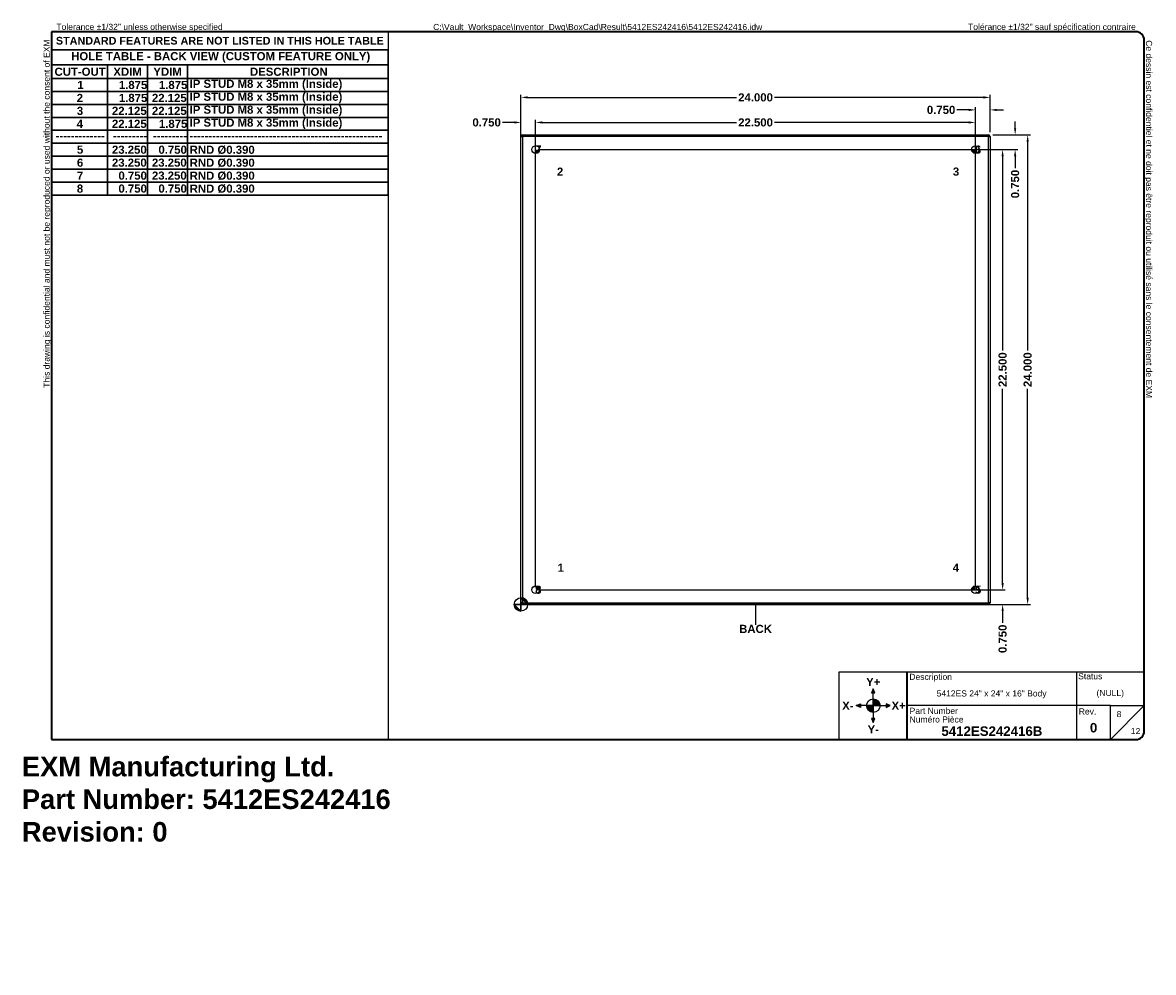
# Model space of a CAD drawing. Header units: inches. Extents: x 0 to 57.9, y -11 to 37.5.
import ezdxf

# ---------------------------------------------------------------- set-up
doc = ezdxf.new("R2010")
doc.units = ezdxf.units.IN
doc.header["$LTSCALE"] = 3.466667
doc.header["$MEASUREMENT"] = 0
doc.layers.get('0').update_dxf_attribs({"lineweight": 25})
for name, color, linetype, lineweight in [('Dimensions(ANSI)', 7, 'Continuous', 25), ('Sketch Geometry(ANSI)', 7, 'Continuous', 25), ('Symbols(ANSI)', 7, 'Continuous', 25), ('Visible Edges(ANSI)', 7, 'Continuous', 25), ('Visible Tangent Edges(ANSI)', 7, 'Continuous', 25)]:
    doc.layers.add(name, color=color, linetype=linetype, lineweight=lineweight)
doc.layers.add('Hatch', color=179, linetype='Continuous', lineweight=9, true_color=0x1e1e47)
doc.styles.add('Current-ANSI', font='arial.ttf')
doc.styles.add('Dimension-ANSI', font='arialbd.ttf')
doc.styles.get("Standard").update_dxf_attribs({"font": 'arialbd.ttf'})
doc.styles.add('Text Style44', font='arialbd.ttf')
doc.dimstyles.new('INCH-ANSI', dxfattribs={"dimscale": 3.466667, "dimtxt": 0.12, "dimasz": 0.098425, "dimexe": 0.04, "dimexo": 0.04, "dimgap": 0.031496, "dimtad": 0, "dimtih": 1, "dimtoh": 1, "dimdec": 3, "dimrnd": 1e-08, "dimzin": 0, "dimdsep": 46, "dimtxsty": 'Dimension-ANSI', "dimcen": 0.09, "dimdle": 0.312, "dimclrd": 179, "dimclre": 179, "dimclrt": 7, "dimadec": 1, "dimazin": 0, "dimtfac": 1, "dimtdec": 3, "dimtofl": 0, "dimtmove": 0, "dimatfit": 3, "dimfxl": 1, "dimtolj": 1, "dimtzin": 4, "dimlwd": 25, "dimlwe": 25, "dimarcsym": 0})
doc.dimstyles.new('INCH-ANSI-VERTICAL', dxfattribs={"dimscale": 3.466667, "dimtxt": 0.12, "dimasz": 0.098425, "dimexe": 0.04, "dimexo": 0.04, "dimgap": 0.031496, "dimtad": 0, "dimtih": 1, "dimtoh": 1, "dimdec": 3, "dimrnd": 1e-08, "dimzin": 0, "dimdsep": 46, "dimtxsty": 'Dimension-ANSI', "dimcen": 0.09, "dimdle": 0.312, "dimclrd": 179, "dimclre": 179, "dimclrt": 7, "dimadec": 1, "dimazin": 0, "dimtfac": 1, "dimtdec": 3, "dimtofl": 0, "dimtmove": 0, "dimatfit": 3, "dimfxl": 1, "dimtolj": 1, "dimtzin": 4, "dimlwd": 25, "dimlwe": 25, "dimarcsym": 0})

# ---------------------------------------------------------------- blocks, each defined once
blk = doc.blocks.new('Borders EXM - B (Inch) - B')
at = {"layer": 'Sketch Geometry(ANSI)', "linetype": 'Continuous', "lineweight": 35}
for p, q in [((16.438, 10.692), (0.437, 10.692)), ((0.437, 10.692), (0.437, 0.255)), ((16.562, 0.38), (16.562, 10.567)), ((0.437, 0.255), (16.438, 0.255))]:
    blk.add_line(p, q, dxfattribs=at)
at = {"layer": 'Sketch Geometry(ANSI)'}
for p, q in [((5.406, 10.692), (5.406, 0.255)), ((0.437, 10.428), (5.406, 10.428))]:
    blk.add_line(p, q, dxfattribs=at)
at = {"layer": 'Sketch Geometry(ANSI)', "linetype": 'Continuous', "lineweight": 35}
for centre, start, end in [((16.438, 10.567), 0, 90), ((16.438, 0.38), 270, 0)]:
    blk.add_arc(centre, 0.125, start, end, dxfattribs=at)
at = {"layer": 'Symbols(ANSI)', "color": 7, "char_height": 0.09, "attachment_point": 7, "style": 'Current-ANSI'}
for s, insert, rotation in [('This drawing is confidential and must not be reproduced or used without the consent of EXM', (0.437, 5.442), 90), ('Ce dessin est confidentiel et ne doit pas être reproduit ou utilisé sans le consentement de EXM', (16.562, 10.567), 270)]:
    blk.add_mtext(s, dxfattribs=dict(at, insert=insert, rotation=rotation))
for s, insert in [('Tolerance ±1/32" unless otherwise specified', (0.509, 10.692)), ('Tolérance ±1/32" sauf spécification contraire', (13.963, 10.692))]:
    blk.add_mtext(s, dxfattribs=dict(at, insert=insert))
at = {"layer": 'Symbols(ANSI)', "color": 7, "insert": (2.921, 10.559), "char_height": 0.114, "width": 4.96908, "attachment_point": 5, "style": 'Dimension-ANSI'}
blk.add_mtext('\\fArial|b1|i0;{\\H0.1140;STANDARD FEATURES ARE NOT LISTED IN THIS HOLE TABLE}', dxfattribs=at)
at = {"layer": 'Symbols(ANSI)', "color": 7, "style": 'Current-ANSI'}
blk.add_attdef('FILENAME_AND_PATH_001', (6.069, 10.718), '', height=0.09, dxfattribs=at)
blk = doc.blocks.new('Title Blocks EXM-2 - ANSI B')
at = {"layer": 'Hatch'}
for points in [[(12.725, 0.94), (12.75, 0.94), (12.75, 1)], [(12.775, 0.94), (12.75, 1), (12.75, 0.94)], [(12.56, 0.75), (12.56, 0.775), (12.5, 0.75)], [(12.56, 0.75), (12.5, 0.75), (12.56, 0.725)], [(12.94, 0.75), (13, 0.75), (12.94, 0.775)], [(12.94, 0.75), (12.94, 0.725), (13, 0.75)], [(12.75, 0.56), (12.725, 0.56), (12.75, 0.5)], [(12.75, 0.56), (12.75, 0.5), (12.775, 0.56)]]:
    blk.add_hatch(color=7, dxfattribs=at).paths.add_polyline_path(points)
h = blk.add_hatch(color=7, dxfattribs=at)
edge = h.paths.add_edge_path()
edge.add_line((12.75, 0.85), (12.75, 0.75))
edge.add_line((12.75, 0.75), (12.85, 0.75))
edge.add_arc((12.75, 0.75), 0.1, 0, 90)
h = blk.add_hatch(color=7, dxfattribs=at)
edge = h.paths.add_edge_path()
edge.add_line((12.75, 0.65), (12.75, 0.75))
edge.add_line((12.75, 0.75), (12.65, 0.75))
edge.add_arc((12.75, 0.75), 0.1, 180, 270)
at = {"layer": 'Sketch Geometry(ANSI)'}
for p, q in [((12.249, 1.25), (16.749, 1.25)), ((12.249, 0.25), (12.249, 1.25)), ((15.749, 1.25), (15.749, 0.75)), ((16.749, 1.25), (16.749, 0.375)), ((12.75, 1), (12.725, 0.94)), ((12.725, 0.94), (12.775, 0.94)), ((12.75, 0.85), (12.75, 1)), ((12.775, 0.94), (12.75, 1)), ((12.75, 0.75), (12.75, 0.85)), ((12.5, 0.75), (12.56, 0.775)), ((12.65, 0.75), (12.5, 0.75)), ((12.56, 0.725), (12.5, 0.75)), ((12.56, 0.775), (12.56, 0.725)), ((12.75, 0.75), (12.65, 0.75)), ((12.75, 0.75), (12.85, 0.75)), ((12.75, 0.75), (12.75, 0.65)), ((12.85, 0.75), (13, 0.75)), ((13, 0.75), (12.94, 0.775)), ((12.94, 0.775), (12.94, 0.725)), ((12.94, 0.725), (13, 0.75)), ((15.749, 0.75), (13.249, 0.75)), ((16.249, 0.75), (15.749, 0.75)), ((15.749, 0.75), (15.749, 0.25)), ((16.249, 0.25), (16.249, 0.75)), ((16.249, 0.75), (16.749, 0.75)), ((16.249, 0.25), (16.749, 0.75)), ((12.775, 0.56), (12.725, 0.56)), ((12.725, 0.56), (12.75, 0.5)), ((12.75, 0.65), (12.75, 0.5)), ((12.75, 0.5), (12.775, 0.56)), ((13.249, 0.25), (12.249, 0.25)), ((16.624, 0.25), (13.249, 0.25))]:
    blk.add_line(p, q, dxfattribs=at)
at = {"layer": 'Sketch Geometry(ANSI)', "linetype": 'Continuous', "lineweight": 35}
blk.add_line((13.249, 0.25), (13.249, 1.25), dxfattribs=at)
at = {"layer": 'Sketch Geometry(ANSI)'}
blk.add_circle((12.75, 0.75), 0.1, dxfattribs=at)
blk.add_arc((16.624, 0.375), 0.125, 270, 0, dxfattribs=at)
at = {"layer": 'Symbols(ANSI)', "color": 7}
for s, insert, char_height, attachment_point, style in [('Description', (13.283, 1.103), 0.09, 7, 'Current-ANSI'), ('Status', (15.774, 1.137), 0.09, 7, 'Current-ANSI'), ('\\fArial|b1|i0;Y+', (12.75, 1.1), 0.12, 5, 'Dimension-ANSI'), ('\\fArial|b1|i0;X-', (12.375, 0.75), 0.12, 5, 'Dimension-ANSI'), ('\\fArial|b1|i0;X+', (13.125, 0.75), 0.12, 5, 'Dimension-ANSI'), ('Part Number', (13.287, 0.627), 0.09, 7, 'Current-ANSI'), ('Numéro Pièce', (13.286, 0.5), 0.09, 7, 'Current-ANSI'), ('\\fArial|b1|i0;Y-', (12.75, 0.4), 0.12, 5, 'Dimension-ANSI')]:
    blk.add_mtext(s, dxfattribs=dict(at, insert=insert, char_height=char_height, attachment_point=attachment_point, style=style))
at = {"layer": 'Symbols(ANSI)', "color": 7, "insert": (15.783, 0.618), "char_height": 0.09, "width": 0.25854, "attachment_point": 7, "style": 'Current-ANSI'}
blk.add_mtext('Rev.', dxfattribs=at)
at = {"layer": 'Symbols(ANSI)', "color": 7}
for tag, p, height, style in [('IDW_DESC_IAM_001', (13.685, 0.885), 0.09, 'Current-ANSI'), ('DESIGN_STATE_001', (16.045, 0.893), 0.09, 'Current-ANSI'), ('Sheet_Number_001', (16.342, 0.581), 0.09, 'Current-ANSI'), ('IDW_NAME_IAM_001', (13.756, 0.304), 0.14, 'Text Style44'), ('IDW_REV_001', (15.947, 0.355), 0.14, 'Text Style44'), ('Number_of_sheets_001', (16.551, 0.33), 0.09, 'Current-ANSI')]:
    blk.add_attdef(tag, p, '', height=height, dxfattribs=dict(at, style=style))
blk = doc.blocks.new('Origin Indicator Symbol5')
at = {"layer": 'Dimensions(ANSI)'}
h = blk.add_hatch(color=7, dxfattribs=at)
edge = h.paths.add_edge_path(flags=0)
edge.add_line((7.365, 2.346), (7.464, 2.247))
edge.add_arc((7.365, 2.247), 0.0984, 0, 90)
h = blk.add_hatch(color=7, dxfattribs=at)
edge = h.paths.add_edge_path(flags=0)
edge.add_line((7.365, 2.149), (7.267, 2.247))
edge.add_arc((7.365, 2.247), 0.0984, 180, 270)
at = {"layer": 'Dimensions(ANSI)', "color": 7, "linetype": 'Continuous'}
for p, q in [((7.365, 2.346), (7.464, 2.247)), ((7.365, 2.149), (7.267, 2.247))]:
    blk.add_line(p, q, dxfattribs=at)
at = {"layer": 'Dimensions(ANSI)', "color": 7, "linetype": 'Continuous', "flags": 128}
for points in [[(7.365, 2.247), (7.464, 2.247), (7.365, 2.346), (7.365, 2.247)], [(7.365, 2.247), (7.365, 2.346), (7.365, 2.149), (7.365, 2.247)], [(7.365, 2.247), (7.365, 2.149), (7.267, 2.247), (7.365, 2.247)], [(7.365, 2.247), (7.267, 2.247), (7.365, 2.247), (7.365, 2.247)]]:
    blk.add_lwpolyline(points, dxfattribs=at)
at = {"layer": 'Dimensions(ANSI)', "color": 7, "linetype": 'Continuous'}
blk.add_circle((7.365, 2.247), 0.0984, dxfattribs=at)
for start, end in [(0, 90), (180, 270)]:
    blk.add_arc((7.365, 2.247), 0.0984, start, end, dxfattribs=at)
at = {"layer": 'Dimensions(ANSI)', "color": 7}
for points in [[(7.365, 2.247), (7.464, 2.247), (7.365, 2.346), (7.365, 2.247)], [(7.365, 2.247), (7.365, 2.346), (7.365, 2.149), (7.365, 2.247)], [(7.365, 2.247), (7.365, 2.149), (7.267, 2.247), (7.365, 2.247)], [(7.365, 2.247), (7.267, 2.247), (7.365, 2.247)]]:
    blk.add_solid(points, dxfattribs=at)
blk = doc.blocks.new('Leader Text2')
at = {"layer": 'Symbols(ANSI)', "color": 7, "insert": (7.905, 2.728), "char_height": 0.12, "attachment_point": 7, "style": 'Dimension-ANSI'}
blk.add_mtext('1', dxfattribs=at)
blk = doc.blocks.new('Leader Text3')
at = {"layer": 'Symbols(ANSI)', "color": 7, "insert": (7.895, 8.569), "char_height": 0.12, "attachment_point": 7, "style": 'Dimension-ANSI'}
blk.add_mtext('2', dxfattribs=at)
blk = doc.blocks.new('Leader Text4')
at = {"layer": 'Symbols(ANSI)', "color": 7, "insert": (13.739, 8.568), "char_height": 0.12, "attachment_point": 7, "style": 'Dimension-ANSI'}
blk.add_mtext('3', dxfattribs=at)
blk = doc.blocks.new('Leader Text5')
at = {"layer": 'Symbols(ANSI)', "color": 7, "insert": (13.736, 2.728), "char_height": 0.12, "attachment_point": 7, "style": 'Dimension-ANSI'}
blk.add_mtext('4', dxfattribs=at)
blk = doc.blocks.new('Leader Text6')
at = {"layer": 'Symbols(ANSI)', "color": 7, "insert": (14.065, 2.403), "char_height": 0.12, "attachment_point": 7, "style": 'Dimension-ANSI'}
blk.add_mtext('5', dxfattribs=at)
blk = doc.blocks.new('*D23')
at = {"layer": 'Defpoints', "color": 0, "linetype": 'Continuous', "transparency": 16777216}
for p in [(26.283, 32.43), (26.283, 8.54), (25.533, 7.79)]:
    blk.add_point(p, dxfattribs=at)
at = {"layer": 'Dimensions(ANSI)', "color": 179, "linetype": 'Continuous', "lineweight": 25, "true_color": 0x262658, "transparency": 16777216}
for p, q in [((25.192, 32.43), (24.584, 32.43)), ((25.533, 7.929), (25.533, 32.569)), ((26.283, 8.679), (26.283, 32.569)), ((26.624, 32.43), (26.965, 32.43))]:
    blk.add_line(p, q, dxfattribs=at)
at = {"layer": 'Dimensions(ANSI)', "color": 179, "linetype": 'Continuous', "true_color": 0x262658, "transparency": 16777216}
for points in [[(25.192, 32.487), (25.192, 32.373), (25.533, 32.43)], [(26.624, 32.487), (26.624, 32.373), (26.283, 32.43)]]:
    blk.add_solid(points, dxfattribs=at)
at = {"layer": 'Dimensions(ANSI)', "color": 7, "linetype": 'Continuous', "lineweight": 25, "transparency": 16777216, "insert": (23.774, 32.43), "char_height": 0.416, "attachment_point": 5, "style": 'Dimension-ANSI'}
blk.add_mtext('\\A1;0.750', dxfattribs=at)
blk = doc.blocks.new('*D24')
at = {"layer": 'Defpoints', "color": 0, "linetype": 'Continuous', "transparency": 16777216}
for p in [(26.285, 8.54), (50.173, 8.54), (25.535, 7.79)]:
    blk.add_point(p, dxfattribs=at)
at = {"layer": 'Dimensions(ANSI)', "color": 179, "linetype": 'Continuous', "lineweight": 25, "true_color": 0x262658, "transparency": 16777216}
for p, q in [((50.173, 8.881), (50.173, 9.222)), ((26.423, 8.54), (50.311, 8.54)), ((25.673, 7.79), (50.311, 7.79)), ((50.173, 7.449), (50.173, 6.841))]:
    blk.add_line(p, q, dxfattribs=at)
at = {"layer": 'Dimensions(ANSI)', "color": 179, "linetype": 'Continuous', "true_color": 0x262658, "transparency": 16777216}
for points in [[(50.116, 8.881), (50.23, 8.881), (50.173, 8.54)], [(50.116, 7.449), (50.23, 7.449), (50.173, 7.79)]]:
    blk.add_solid(points, dxfattribs=at)
at = {"layer": 'Dimensions(ANSI)', "color": 7, "linetype": 'Continuous', "lineweight": 25, "transparency": 16777216, "insert": (50.173, 6.031), "char_height": 0.416, "attachment_point": 5, "rotation": 90, "style": 'Dimension-ANSI'}
blk.add_mtext('\\A1;0.750', dxfattribs=at)
blk = doc.blocks.new('Leader Text7')
at = {"layer": 'Symbols(ANSI)', "color": 7, "insert": (14.064, 8.893), "char_height": 0.12, "attachment_point": 7, "style": 'Dimension-ANSI'}
blk.add_mtext('6', dxfattribs=at)
blk = doc.blocks.new('Leader Text8')
at = {"layer": 'Symbols(ANSI)', "color": 7, "insert": (7.574, 8.895), "char_height": 0.12, "attachment_point": 7, "style": 'Dimension-ANSI'}
blk.add_mtext('7', dxfattribs=at)
blk = doc.blocks.new('*D27')
at = {"layer": 'Defpoints', "color": 0, "linetype": 'Continuous', "transparency": 16777216}
for p in [(48.783, 32.43), (26.283, 31.04), (48.783, 8.54)]:
    blk.add_point(p, dxfattribs=at)
at = {"layer": 'Dimensions(ANSI)', "color": 179, "linetype": 'Continuous', "lineweight": 25, "true_color": 0x262658, "transparency": 16777216}
for p, q in [((26.283, 31.179), (26.283, 32.569)), ((26.624, 32.43), (36.556, 32.43)), ((48.442, 32.43), (38.509, 32.43)), ((48.783, 8.679), (48.783, 32.569))]:
    blk.add_line(p, q, dxfattribs=at)
at = {"layer": 'Dimensions(ANSI)', "color": 179, "linetype": 'Continuous', "true_color": 0x262658, "transparency": 16777216}
for points in [[(26.624, 32.487), (26.624, 32.373), (26.283, 32.43)], [(48.442, 32.487), (48.442, 32.373), (48.783, 32.43)]]:
    blk.add_solid(points, dxfattribs=at)
at = {"layer": 'Dimensions(ANSI)', "color": 7, "linetype": 'Continuous', "lineweight": 25, "transparency": 16777216, "insert": (37.533, 32.43), "char_height": 0.416, "attachment_point": 5, "style": 'Dimension-ANSI'}
blk.add_mtext('\\A1;22.500', dxfattribs=at)
blk = doc.blocks.new('*D28')
at = {"layer": 'Defpoints', "color": 0, "linetype": 'Continuous', "transparency": 16777216}
for p in [(48.785, 31.04), (50.173, 31.04), (48.785, 8.54)]:
    blk.add_point(p, dxfattribs=at)
at = {"layer": 'Dimensions(ANSI)', "color": 179, "linetype": 'Continuous', "lineweight": 25, "true_color": 0x262658, "transparency": 16777216}
for p, q in [((48.923, 31.04), (50.311, 31.04)), ((50.173, 30.699), (50.173, 20.766)), ((50.173, 8.881), (50.173, 18.814)), ((48.923, 8.54), (50.311, 8.54))]:
    blk.add_line(p, q, dxfattribs=at)
at = {"layer": 'Dimensions(ANSI)', "color": 179, "linetype": 'Continuous', "true_color": 0x262658, "transparency": 16777216}
for points in [[(50.116, 30.699), (50.23, 30.699), (50.173, 31.04)], [(50.116, 8.881), (50.23, 8.881), (50.173, 8.54)]]:
    blk.add_solid(points, dxfattribs=at)
at = {"layer": 'Dimensions(ANSI)', "color": 7, "linetype": 'Continuous', "lineweight": 25, "transparency": 16777216, "insert": (50.173, 19.79), "char_height": 0.416, "attachment_point": 5, "rotation": 90, "style": 'Dimension-ANSI'}
blk.add_mtext('\\A1;22.500', dxfattribs=at)
blk = doc.blocks.new('Leader Text9')
at = {"layer": 'Symbols(ANSI)', "color": 7, "insert": (7.574, 2.402), "char_height": 0.12, "attachment_point": 7, "style": 'Dimension-ANSI'}
blk.add_mtext('8', dxfattribs=at)
blk = doc.blocks.new('*D30')
at = {"layer": 'Defpoints', "color": 0, "linetype": 'Continuous', "transparency": 16777216}
for p in [(49.533, 33.07), (49.533, 31.79), (48.783, 31.04)]:
    blk.add_point(p, dxfattribs=at)
at = {"layer": 'Dimensions(ANSI)', "color": 179, "linetype": 'Continuous', "lineweight": 25, "true_color": 0x262658, "transparency": 16777216}
for p, q in [((48.442, 33.07), (47.834, 33.07)), ((48.783, 31.179), (48.783, 33.209)), ((49.533, 31.929), (49.533, 33.209)), ((49.874, 33.07), (50.215, 33.07))]:
    blk.add_line(p, q, dxfattribs=at)
at = {"layer": 'Dimensions(ANSI)', "color": 179, "linetype": 'Continuous', "true_color": 0x262658, "transparency": 16777216}
for points in [[(48.442, 33.127), (48.442, 33.013), (48.783, 33.07)], [(49.874, 33.127), (49.874, 33.013), (49.533, 33.07)]]:
    blk.add_solid(points, dxfattribs=at)
at = {"layer": 'Dimensions(ANSI)', "color": 7, "linetype": 'Continuous', "lineweight": 25, "transparency": 16777216, "insert": (47.024, 33.07), "char_height": 0.416, "attachment_point": 5, "style": 'Dimension-ANSI'}
blk.add_mtext('\\A1;0.750', dxfattribs=at)
blk = doc.blocks.new('*D31')
at = {"layer": 'Defpoints', "color": 0, "linetype": 'Continuous', "transparency": 16777216}
for p in [(49.535, 31.79), (50.813, 31.79), (26.285, 31.04)]:
    blk.add_point(p, dxfattribs=at)
at = {"layer": 'Dimensions(ANSI)', "color": 179, "linetype": 'Continuous', "lineweight": 25, "true_color": 0x262658, "transparency": 16777216}
for p, q in [((50.813, 32.131), (50.813, 32.472)), ((49.673, 31.79), (50.951, 31.79)), ((26.423, 31.04), (50.951, 31.04)), ((50.813, 30.699), (50.813, 30.091))]:
    blk.add_line(p, q, dxfattribs=at)
at = {"layer": 'Dimensions(ANSI)', "color": 179, "linetype": 'Continuous', "true_color": 0x262658, "transparency": 16777216}
for points in [[(50.756, 32.131), (50.87, 32.131), (50.813, 31.79)], [(50.756, 30.699), (50.87, 30.699), (50.813, 31.04)]]:
    blk.add_solid(points, dxfattribs=at)
at = {"layer": 'Dimensions(ANSI)', "color": 7, "linetype": 'Continuous', "lineweight": 25, "transparency": 16777216, "insert": (50.813, 29.281), "char_height": 0.416, "attachment_point": 5, "rotation": 90, "style": 'Dimension-ANSI'}
blk.add_mtext('\\A1;0.750', dxfattribs=at)
blk = doc.blocks.new('*D32')
at = {"layer": 'Defpoints', "color": 0, "linetype": 'Continuous', "transparency": 16777216}
for p in [(49.533, 33.71), (49.533, 31.79), (25.533, 7.79)]:
    blk.add_point(p, dxfattribs=at)
at = {"layer": 'Dimensions(ANSI)', "color": 179, "linetype": 'Continuous', "lineweight": 25, "true_color": 0x262658, "transparency": 16777216}
for p, q in [((25.533, 7.929), (25.533, 33.849)), ((25.874, 33.71), (36.556, 33.71)), ((49.192, 33.71), (38.509, 33.71)), ((49.533, 31.929), (49.533, 33.849))]:
    blk.add_line(p, q, dxfattribs=at)
at = {"layer": 'Dimensions(ANSI)', "color": 179, "linetype": 'Continuous', "true_color": 0x262658, "transparency": 16777216}
for points in [[(25.874, 33.767), (25.874, 33.653), (25.533, 33.71)], [(49.192, 33.767), (49.192, 33.653), (49.533, 33.71)]]:
    blk.add_solid(points, dxfattribs=at)
at = {"layer": 'Dimensions(ANSI)', "color": 7, "linetype": 'Continuous', "lineweight": 25, "transparency": 16777216, "insert": (37.533, 33.71), "char_height": 0.416, "attachment_point": 5, "style": 'Dimension-ANSI'}
blk.add_mtext('\\A1;24.000', dxfattribs=at)
blk = doc.blocks.new('*D33')
at = {"layer": 'Defpoints', "color": 0, "linetype": 'Continuous', "transparency": 16777216}
for p in [(49.535, 31.79), (51.453, 31.79), (25.535, 7.79)]:
    blk.add_point(p, dxfattribs=at)
at = {"layer": 'Dimensions(ANSI)', "color": 179, "linetype": 'Continuous', "lineweight": 25, "true_color": 0x262658, "transparency": 16777216}
for p, q in [((49.673, 31.79), (51.591, 31.79)), ((51.453, 31.449), (51.453, 20.766)), ((51.453, 8.131), (51.453, 18.814)), ((25.673, 7.79), (51.591, 7.79))]:
    blk.add_line(p, q, dxfattribs=at)
at = {"layer": 'Dimensions(ANSI)', "color": 179, "linetype": 'Continuous', "true_color": 0x262658, "transparency": 16777216}
for points in [[(51.396, 31.449), (51.51, 31.449), (51.453, 31.79)], [(51.396, 8.131), (51.51, 8.131), (51.453, 7.79)]]:
    blk.add_solid(points, dxfattribs=at)
at = {"layer": 'Dimensions(ANSI)', "color": 7, "linetype": 'Continuous', "lineweight": 25, "transparency": 16777216, "insert": (51.453, 19.79), "char_height": 0.416, "attachment_point": 5, "rotation": 90, "style": 'Dimension-ANSI'}
blk.add_mtext('\\A1;24.000', dxfattribs=at)
blk = doc.blocks.new('Table4')
at = {"layer": 'Symbols(ANSI)', "color": 7, "lineweight": 30}
for p, q in [((0.438, 10.428), (5.406, 10.428)), ((0.438, 10.428), (0.438, 10.202)), ((5.406, 10.428), (5.406, 10.202)), ((0.438, 10.202), (5.406, 10.202)), ((0.438, 10.202), (0.438, 10.003)), ((1.264, 10.202), (1.264, 10.003)), ((1.855, 10.202), (1.855, 10.003)), ((2.445, 10.202), (2.445, 10.003)), ((5.406, 10.202), (5.406, 10.003)), ((0.438, 10.003), (5.406, 10.003)), ((0.438, 10.003), (0.438, 8.283)), ((1.264, 10.003), (1.264, 8.283)), ((1.855, 10.003), (1.855, 8.283)), ((2.445, 10.003), (2.445, 8.283)), ((5.406, 10.003), (5.406, 8.283)), ((0.438, 9.812), (5.406, 9.812)), ((0.438, 9.621), (5.406, 9.621)), ((0.438, 9.43), (5.406, 9.43)), ((0.438, 9.239), (5.406, 9.239)), ((0.438, 9.048), (5.406, 9.048)), ((0.438, 8.857), (5.406, 8.857)), ((0.438, 8.665), (5.406, 8.665)), ((0.438, 8.474), (5.406, 8.474)), ((0.438, 8.283), (5.406, 8.283))]:
    blk.add_line(p, q, dxfattribs=at)
at = {"layer": 'Symbols(ANSI)', "color": 7, "char_height": 0.12, "attachment_point": 7, "style": 'Dimension-ANSI'}
for s, insert in [('HOLE TABLE - BACK VIEW (CUSTOM FEATURE ONLY)', (0.727, 10.236)), ('CUT-OUT', (0.482, 10.041)), ('XDIM', (1.35, 10.043)), ('YDIM', (1.94, 10.043)), ('DESCRIPTION', (3.366, 10.041)), ('1', (0.818, 9.848)), ('1.875', (1.431, 9.846)), ('1.875', (2.022, 9.846)), ('IP STUD M8 x 35mm (Inside)', (2.475, 9.829)), ('2', (0.809, 9.656)), ('1.875', (1.431, 9.655)), ('22.125', (1.919, 9.655)), ('IP STUD M8 x 35mm (Inside)', (2.475, 9.638)), ('3', (0.811, 9.464)), ('22.125', (1.329, 9.464)), ('22.125', (1.919, 9.464)), ('IP STUD M8 x 35mm (Inside)', (2.475, 9.447)), ('4', (0.808, 9.274)), ('22.125', (1.329, 9.273)), ('1.875', (2.022, 9.273)), ('IP STUD M8 x 35mm (Inside)', (2.475, 9.256)), ('-------------', (0.498, 9.1)), ('---------', (1.345, 9.1)), ('---------', (1.935, 9.1)), ('---------------------------------------------------', (2.473, 9.1)), ('5', (0.812, 8.892)), ('23.250', (1.329, 8.891)), ('0.750', (2.015, 8.891)), ('RND Ø0.390', (2.476, 8.886)), ('6', (0.812, 8.7)), ('23.250', (1.329, 8.7)), ('23.250', (1.919, 8.7)), ('RND Ø0.390', (2.476, 8.695)), ('7', (0.812, 8.511)), ('0.750', (1.425, 8.509)), ('23.250', (1.919, 8.509)), ('RND Ø0.390', (2.476, 8.504)), ('8', (0.811, 8.318)), ('0.750', (1.425, 8.318)), ('0.750', (2.015, 8.318)), ('RND Ø0.390', (2.476, 8.313))]:
    blk.add_mtext(s, dxfattribs=dict(at, insert=insert))
blk = doc.blocks.new('BACK')
at = {"layer": 'Sketch Geometry(ANSI)'}
blk.add_line((0, 0.15), (0, -0.15), dxfattribs=at)
at = {"layer": 'Symbols(ANSI)', "color": 7, "insert": (0, -0.212), "char_height": 0.12, "attachment_point": 5, "style": 'Dimension-ANSI'}
blk.add_mtext('\\fArial|b1|i0;BACK', dxfattribs=at)

msp = doc.modelspace()

# ---------------------------------------------------------------- linework, layer by layer
at = {"layer": 'Visible Edges(ANSI)'}
for p, q in [((25.5328, 7.874), (25.5328, 31.706)), ((25.6168, 31.79), (49.4488, 31.79)), ((49.5328, 31.706), (49.5328, 7.874)), ((26.399, 30.8834), (26.399, 30.8929)), ((26.43, 30.9239), (26.4394, 30.9239)), ((48.6262, 30.9239), (48.6357, 30.9239)), ((48.6667, 30.8929), (48.6667, 30.8834)), ((26.399, 8.6872), (26.399, 8.6967)), ((48.6667, 8.6967), (48.6667, 8.6872)), ((26.4394, 8.6562), (26.43, 8.6562)), ((48.6357, 8.6562), (48.6262, 8.6562)), ((49.4488, 7.79), (25.6168, 7.79))]:
    msp.add_line(p, q, dxfattribs=at)
for centre in [(26.2828, 31.04), (48.7828, 31.04), (26.2828, 8.54), (48.7828, 8.54)]:
    msp.add_circle(centre, 0.195, dxfattribs=at)
for centre, radius, start, end in [((25.6168, 31.706), 0.084, 90, 180), ((49.4488, 31.706), 0.084, 0, 90), ((26.43, 30.8929), 0.031, 90, 180), ((48.6357, 30.8929), 0.031, 0, 90), ((26.43, 8.6872), 0.031, 180, 270), ((48.6357, 8.6872), 0.031, 270, 0), ((25.6168, 7.874), 0.084, 180, 270), ((49.4488, 7.874), 0.084, 270, 0)]:
    msp.add_arc(centre, radius, start, end, dxfattribs=at)
at = {"layer": 'Visible Tangent Edges(ANSI)'}
for p, q in [((25.5328, 31.706), (25.6168, 31.706)), ((25.6168, 31.706), (25.6168, 31.79)), ((25.6168, 31.706), (25.6168, 7.874)), ((49.4488, 31.706), (25.6168, 31.706)), ((49.4488, 31.79), (49.4488, 31.706)), ((49.4488, 31.706), (49.5328, 31.706)), ((49.4488, 7.874), (49.4488, 31.706)), ((26.315, 31.0079), (26.4751, 31.0079)), ((26.315, 31.0079), (26.43, 30.9239)), ((26.399, 30.8929), (26.315, 31.0079)), ((26.315, 31.0079), (26.315, 30.8477)), ((48.5905, 31.0079), (48.7507, 31.0079)), ((48.7507, 31.0079), (48.6357, 30.9239)), ((48.6667, 30.8929), (48.7507, 31.0079)), ((48.7507, 30.8477), (48.7507, 31.0079)), ((26.315, 8.7324), (26.315, 8.5722)), ((26.399, 8.6872), (26.315, 8.5722)), ((48.6667, 8.6872), (48.7507, 8.5722)), ((48.7507, 8.5722), (48.7507, 8.7324)), ((26.315, 8.5722), (26.43, 8.6562)), ((26.4751, 8.5722), (26.315, 8.5722)), ((48.7507, 8.5722), (48.5905, 8.5722)), ((48.7507, 8.5722), (48.6357, 8.6562)), ((25.6168, 7.874), (25.5328, 7.874)), ((25.6168, 7.79), (25.6168, 7.874)), ((25.6168, 7.874), (49.4488, 7.874)), ((49.5328, 7.874), (49.4488, 7.874)), ((49.4488, 7.874), (49.4488, 7.79))]:
    msp.add_line(p, q, dxfattribs=at)

# ---------------------------------------------------------------- block references
at = {"xscale": 3.466666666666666, "yscale": 3.466666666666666, "zscale": 3.466666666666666}
for name, p, values in [('Borders EXM - B (Inch) - B', (0, 0), {'FILENAME_AND_PATH_001': 'C:\\Vault_Workspace\\Inventor_Dwg\\BoxCad\\Result\\5412ES242416\\5412ES242416.idw'}), ('Title Blocks EXM-2 - ANSI B', (-0.6459, 0.0157), {'IDW_REV_001': '0', 'Sheet_Number_001': '8', 'Number_of_sheets_001': '12', 'IDW_DESC_IAM_001': '5412ES 24" x 24" x 16" Body', 'DESIGN_STATE_001': '(NULL)', 'IDW_NAME_IAM_001': '5412ES242416B'})]:
    msp.add_blockref(name, p, dxfattribs=at).add_auto_attribs(values)
for name, p in [('Table4', (0, 0)), ('BACK', (37.5328, 7.2714))]:
    msp.add_blockref(name, p, dxfattribs=at)
at = {"layer": 'Dimensions(ANSI)', "xscale": 3.466666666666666, "yscale": 3.466666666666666, "zscale": 3.466666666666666}
msp.add_blockref('Origin Indicator Symbol5', (0, 0), dxfattribs=at)
at = {"layer": 'Symbols(ANSI)', "xscale": 3.466666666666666, "yscale": 3.466666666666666, "zscale": 3.466666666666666}
for name in ['Leader Text8', 'Leader Text7', 'Leader Text3', 'Leader Text4', 'Leader Text2', 'Leader Text5', 'Leader Text9', 'Leader Text6']:
    msp.add_blockref(name, (0, 0), dxfattribs=at)

# ---------------------------------------------------------------- texts
at = {"insert": (0, 0), "char_height": 1, "attachment_point": 1}
msp.add_mtext_dynamic_manual_height_columns('EXM Manufacturing Ltd.\\PPart Number: 5412ES242416\\PRevision: 0', width=6.990976, gutter_width=1, heights=[0], dxfattribs=at).dxf.set("width", 100)

# ---------------------------------------------------------------- dimensions: what is measured, and where the dimension line sits
at = {"layer": 'Dimensions(ANSI)', "color": 179, "linetype": 'Continuous', "lineweight": 25, "true_color": 0x262658}
for base, p1, p2, angle, dimstyle, picture, middle in [((49.5328, 33.71), (25.5328, 7.79), (49.5328, 31.79), 180, 'INCH-ANSI', '*D32', (37.5328, 33.71)), ((49.5328, 33.07), (48.7828, 31.04), (49.5328, 31.79), 180, 'INCH-ANSI', '*D30', (47.0237, 33.07)), ((26.2828, 32.43), (25.5328, 7.79), (26.2828, 8.54), 180, 'INCH-ANSI', '*D23', (23.7737, 32.43)), ((48.7828, 32.43), (26.2828, 31.04), (48.7828, 8.54), 180, 'INCH-ANSI', '*D27', (37.5328, 32.43)), ((50.8128, 31.79), (26.2845, 31.04), (49.5345, 31.79), 90, 'INCH-ANSI-VERTICAL', '*D31', (50.8128, 29.2809)), ((51.4528, 31.79), (25.5345, 7.79), (49.5345, 31.79), 90, 'INCH-ANSI-VERTICAL', '*D33', (51.4528, 19.79)), ((50.1728, 31.04), (48.7845, 8.54), (48.7845, 31.04), 90, 'INCH-ANSI-VERTICAL', '*D28', (50.1728, 19.79)), ((50.1728, 8.54), (25.5345, 7.79), (26.2845, 8.54), 90, 'INCH-ANSI-VERTICAL', '*D24', (50.1728, 6.0309))]:
    dim = msp.add_linear_dim(base=base, p1=p1, p2=p2, angle=angle, dimstyle=dimstyle, override={"dimgap": 0.031496, "dimtih": 0, "dimtoh": 0, "dimdec": 3, "dimtol": 0, "dimlim": 0, "dimtp": 0, "dimtm": 0, "dimtdec": 3, "dimatfit": 1}, dxfattribs=at)
    dim.commit()
    dim.dimension.update_dxf_attribs({"geometry": picture, "text_midpoint": middle, "dimtype": 160})

doc.saveas('drawing.dxf')
